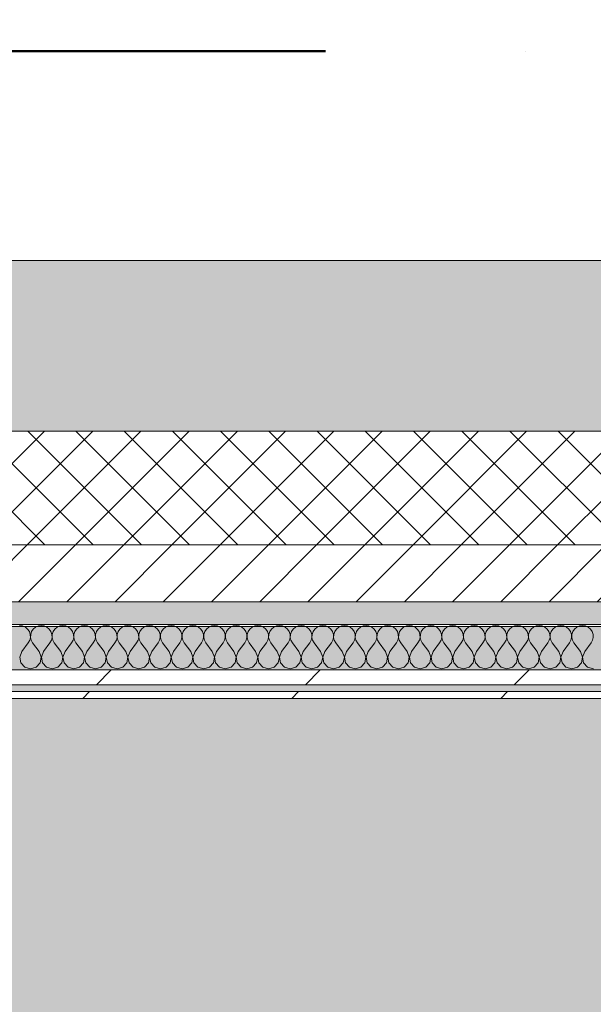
# Model space of a CAD drawing. Header units: millimetres. Extents: x -30280 to 19093, y -19284 to 4746.
# Tile 210 of 256: x -5657 to -5152, y -12673 to -11807. Entities that reach past the tile are written whole.
import ezdxf

# ---------------------------------------------------------------- set-up
doc = ezdxf.new("R2010")
doc.units = ezdxf.units.MM
doc.header["$MEASUREMENT"] = 0
doc.linetypes.add('Punto & Rayas', pattern=[670.277762, 317.5, -176.388889, 0, -176.388874])
doc.linetypes.add('Wipeout_Contour', pattern=[1000, 0, -1000])
for name, color, linetype, lineweight, true_color in [('01_2D_Ambit_Pluma_Nº__242', 7, 'Continuous', 50, 0xfb0013), ('12_FAÇ_Façana_Pluma_Nº__102', 7, 'Continuous', 5, 0xcccccc), ('12_FAÇ_Façana_Pluma_Nº__174', 7, 'Continuous', 13, 0xe4ad2c), ('12_FAÇ_Façana_Pluma_Nº__176', 7, 'Continuous', 15, 0x93a0c6), ('Nuevo_07_CR_Cel Ras pladur_Pluma_Nº__102', 7, 'Continuous', 5, 0xcccccc), ('Nuevo_08_E_Envans secs_Pluma_Nº__102', 7, 'Continuous', 5, 0xcccccc), ('Nuevo_08_E_Envans secs_Pluma_Nº__171', 171, 'Continuous', 13, 0xaaaaff), ('Nuevo_08_E_Envans secs_Pluma_Nº__177', 7, 'Continuous', 15, 0xf7e046)]:
    doc.layers.add(name, color=color, linetype=linetype, lineweight=lineweight, true_color=true_color)
for name, color, linetype in [('12_FAÇ_Façana', 7, 'Continuous'), ('Nuevo_07_CR_Cel Ras pladur', 7, 'Continuous'), ('Nuevo_08_E_Envans secs', 7, 'Continuous')]:
    doc.layers.add(name, color=color, linetype=linetype)
for name, color, linetype, lineweight in [('12_FAÇ_Façana_Pluma_Nº__2', 8, 'Continuous', 5), ('12_FAÇ_Façana_Pluma_Nº__7', 7, 'Continuous', 5), ('Nuevo_08_E_Envans secs_Pluma_Nº__1', 7, 'Continuous', 5)]:
    doc.layers.add(name, color=color, linetype=linetype, lineweight=lineweight)
pattern_1 = [(45, (0, 0), (-183.848, 183.848), [195, -65]), (45, (7e-14, 183.85), (-183.8478, 183.8478), [195, -65])]

# ---------------------------------------------------------------- blocks, each defined once
blk = doc.blocks.new('Forjado_1_1', base_point=(-28050.85, 1700.85))
at = {"layer": 'Nuevo_07_CR_Cel Ras pladur_Pluma_Nº__102', "linetype": 'Continuous', "lineweight": 0, "true_color": 0x333333}
h = blk.add_hatch(color=250, dxfattribs=at)
h.paths.add_polyline_path([(-28050.85, 1700.85), (-1702.11, 1700.85), (-1556.11, 1700.85), (-1556.11, -1703.98), (-1619.11, -1703.98), (-1619.11, -6940.7), (-1544.11, -6940.7), (-1544.11, -7505.7), (-1616.26, -7505.7), (-1616.05, -11923.98), (-1552.9, -11923.98), (-1552.9, -12503.98), (-2036.11, -12503.98), (-2036.11, -12340.7), (-6985.39, -12340.7), (-6985.39, -12549.28), (-7491.4, -12549.28), (-7491.4, -12393.7), (-10655.85, -12393.7), (-10657.1, -13685.07), (-1603.63, -13694.56), (-1609.23, -16937.98), (375.89, -16937.98), (375.89, -16738.98), (1128.89, -16738.98), (1128.89, -17066.98), (2622.91, -17066.98), (5778.89, -17066.98), (5778.89, -16738.98), (6378.89, -16738.98), (6378.89, -12488.98), (5778.89, -12488.98), (5763.89, -12069.98), (3832.9, -12069.98), (2768.91, -12069.98), (2768.91, -12619.14), (2622.91, -12619.14), (2622.91, -12069.98), (843.89, -12069.98), (843.89, -12503.98), (363.89, -12503.98), (363.89, -11923.98), (6641.89, -11923.98), (6627.87, -9203.97), (6003.89, -9207.42), (6010.89, -7490.7), (5790.89, -7490.7), (5790.89, -6940.7), (6010.89, -6940.7), (6010.89, -1710.7), (5770.89, -1710.7), (5770.89, 3861.73), (-28038.85, 3861.73)])
h.paths.add_polyline_path([(7.39, -9099.15), (-1192.61, -9099.15), (-1192.61, 1700.85), (7.39, 1700.85)], flags=0)
h.paths.add_polyline_path([(-1181.11, -11348.2), (-1181.11, -9848.2), (5718.89, -9848.2), (5718.89, -11348.2)], flags=0)
h.paths.add_polyline_path([(38, -16371.48), (-1162, -16371.48), (-1162, -12771.48), (38, -12771.48)], flags=0)
h.paths.add_polyline_path([(2309.36, -16371.48), (1109.36, -16371.48), (1109.36, -12771.48), (2309.36, -12771.48)], flags=0)
h.paths.add_polyline_path([(2226.83, -8799.15), (2226.83, 1400.85), (3726.83, 1400.85), (3726.83, -8799.15)], flags=0)
h.paths.add_polyline_path([(3832.9, -12471.48), (5032.9, -12471.48), (5032.9, -16671.48), (3832.9, -16671.48)], flags=0)
at = {"layer": 'Nuevo_07_CR_Cel Ras pladur_Pluma_Nº__102', "color": 254, "linetype": 'Continuous', "lineweight": 5, "true_color": 0xcccccc, "flags": 128}
blk.add_lwpolyline([(1128.89, -16738.98), (375.89, -16738.98), (375.89, -16937.98), (-1609.23, -16937.98), (-1603.63, -13694.56), (-10657.1, -13685.07), (-10655.85, -12393.7), (-7491.4, -12393.7), (-7491.4, -12549.28), (-6985.39, -12549.28), (-6985.39, -12340.7), (-2036.11, -12340.7), (-2036.11, -12503.98), (-1552.9, -12503.98), (-1552.9, -11923.98), (-1616.05, -11923.98), (-1616.26, -7505.7)], dxfattribs=at)
blk = doc.blocks.new('Muro_21_1', base_point=(-3301.11, -12338.98))
at = {"layer": '12_FAÇ_Façana_Pluma_Nº__102', "linetype": 'Continuous', "lineweight": 0, "true_color": 0xe5e5e5}
blk.add_hatch(color=254, dxfattribs=at).paths.add_polyline_path([(-5841.11, -12018.98), (-5841.11, -12168.98), (-3748.89, -12168.98), (-3748.89, -12018.98)])
at = {"layer": '12_FAÇ_Façana_Pluma_Nº__174', "linetype": 'Continuous', "lineweight": 13, "true_color": 0xe4ad2c}
h = blk.add_hatch(dxfattribs=at)
h.set_pattern_fill('SATE_Aislamiento_0001', color=42, style=0, pattern_type=2)
h.set_pattern_definition([(45, (0, 0), (-21.213203, 21.213203), []), (135, (0, 0), (21.213203, 21.213203), [])])
h.paths.add_polyline_path([(-5841.11, -12268.98), (-3748.89, -12268.98), (-3748.89, -12168.98), (-5841.11, -12168.98)])
at = {"layer": '12_FAÇ_Façana_Pluma_Nº__176', "linetype": 'Continuous', "lineweight": 0, "true_color": 0x495063}
blk.add_hatch(color=251, dxfattribs=at).paths.add_polyline_path([(-5841.11, -12338.98), (-3748.89, -12338.98), (-3748.89, -12318.98), (-5841.11, -12318.98)])
at = {"layer": '12_FAÇ_Façana_Pluma_Nº__2', "linetype": 'Continuous', "lineweight": 5}
h = blk.add_hatch(dxfattribs=at)
h.set_pattern_fill('Ceramic_0001', color=8, style=0, pattern_type=2)
h.set_pattern_definition([(45, (0, 0), (-21.213203, 21.213203), [])])
h.paths.add_polyline_path([(-5841.11, -12318.98), (-3748.89, -12318.98), (-3748.89, -12268.98), (-5841.11, -12268.98)])
at = {"layer": '12_FAÇ_Façana_Pluma_Nº__7', "color": 7, "linetype": 'Continuous', "lineweight": 5}
for p, q in [((-5841.11, -12168.98), (-3748.89, -12168.98)), ((-5841.11, -12268.98), (-3748.89, -12268.98)), ((-5841.11, -12318.98), (-3748.89, -12318.98))]:
    blk.add_line(p, q, dxfattribs=at)
at = {"layer": '12_FAÇ_Façana_Pluma_Nº__7', "color": 7, "linetype": 'Continuous', "lineweight": 5, "flags": 128}
for points in [[(-3748.89, -12018.98), (-5841.11, -12018.98)], [(-5841.11, -12338.98), (-3748.89, -12338.98)]]:
    blk.add_lwpolyline(points, dxfattribs=at)
blk = doc.blocks.new('*X784')
at = {"layer": 'Nuevo_08_E_Envans secs_Pluma_Nº__102', "color": 254, "linetype": 'Continuous', "lineweight": 5, "true_color": 0xcccccc}
for p, q in [((-5654.54, -12340.29), (-5657.14, -12339.93)), ((-5652.14, -12341.35), (-5654.54, -12340.29)), ((-5650.11, -12343.03), (-5652.14, -12341.35)), ((-5648.62, -12345.19), (-5650.11, -12343.03)), ((-5647.78, -12347.68), (-5648.62, -12345.19)), ((-5646.61, -12345.19), (-5647.45, -12347.68)), ((-5645.13, -12343.03), (-5646.61, -12345.19)), ((-5643.1, -12341.35), (-5645.13, -12343.03)), ((-5640.7, -12340.29), (-5643.1, -12341.35)), ((-5638.1, -12339.93), (-5640.7, -12340.29)), ((-5635.49, -12340.29), (-5638.1, -12339.93)), ((-5633.09, -12341.35), (-5635.49, -12340.29)), ((-5631.06, -12343.03), (-5633.09, -12341.35)), ((-5629.58, -12345.19), (-5631.06, -12343.03)), ((-5628.74, -12347.68), (-5629.58, -12345.19)), ((-5627.57, -12345.19), (-5628.41, -12347.68)), ((-5626.08, -12343.03), (-5627.57, -12345.19)), ((-5624.05, -12341.35), (-5626.08, -12343.03)), ((-5621.65, -12340.29), (-5624.05, -12341.35)), ((-5619.05, -12339.93), (-5621.65, -12340.29)), ((-5616.45, -12340.29), (-5619.05, -12339.93)), ((-5614.04, -12341.35), (-5616.45, -12340.29)), ((-5612.02, -12343.03), (-5614.04, -12341.35)), ((-5610.53, -12345.19), (-5612.02, -12343.03)), ((-5609.69, -12347.68), (-5610.53, -12345.19)), ((-5608.52, -12345.19), (-5609.36, -12347.68)), ((-5607.03, -12343.03), (-5608.52, -12345.19)), ((-5605.01, -12341.35), (-5607.03, -12343.03)), ((-5602.6, -12340.29), (-5605.01, -12341.35)), ((-5600, -12339.93), (-5602.6, -12340.29)), ((-5597.4, -12340.29), (-5600, -12339.93)), ((-5594.99, -12341.35), (-5597.4, -12340.29)), ((-5592.97, -12343.03), (-5594.99, -12341.35)), ((-5591.48, -12345.19), (-5592.97, -12343.03)), ((-5590.64, -12347.68), (-5591.48, -12345.19)), ((-5589.47, -12345.19), (-5590.31, -12347.68)), ((-5587.98, -12343.03), (-5589.47, -12345.19)), ((-5585.96, -12341.35), (-5587.98, -12343.03)), ((-5583.55, -12340.29), (-5585.96, -12341.35)), ((-5580.95, -12339.93), (-5583.55, -12340.29)), ((-5578.35, -12340.29), (-5580.95, -12339.93)), ((-5575.95, -12341.35), (-5578.35, -12340.29)), ((-5573.92, -12343.03), (-5575.95, -12341.35)), ((-5572.43, -12345.19), (-5573.92, -12343.03)), ((-5571.59, -12347.68), (-5572.43, -12345.19)), ((-5570.42, -12345.19), (-5571.26, -12347.68)), ((-5568.94, -12343.03), (-5570.42, -12345.19)), ((-5566.91, -12341.35), (-5568.94, -12343.03)), ((-5564.51, -12340.29), (-5566.91, -12341.35)), ((-5561.9, -12339.93), (-5564.51, -12340.29)), ((-5559.3, -12340.29), (-5561.9, -12339.93)), ((-5556.9, -12341.35), (-5559.3, -12340.29)), ((-5554.87, -12343.03), (-5556.9, -12341.35)), ((-5553.39, -12345.19), (-5554.87, -12343.03)), ((-5552.55, -12347.68), (-5553.39, -12345.19)), ((-5551.38, -12345.19), (-5552.22, -12347.68)), ((-5549.89, -12343.03), (-5551.38, -12345.19)), ((-5547.86, -12341.35), (-5549.89, -12343.03)), ((-5545.46, -12340.29), (-5547.86, -12341.35)), ((-5542.86, -12339.93), (-5545.46, -12340.29)), ((-5540.25, -12340.29), (-5542.86, -12339.93)), ((-5537.85, -12341.35), (-5540.25, -12340.29)), ((-5535.83, -12343.03), (-5537.85, -12341.35)), ((-5534.34, -12345.19), (-5535.83, -12343.03)), ((-5533.5, -12347.68), (-5534.34, -12345.19)), ((-5532.33, -12345.19), (-5533.17, -12347.68)), ((-5530.84, -12343.03), (-5532.33, -12345.19)), ((-5528.82, -12341.35), (-5530.84, -12343.03)), ((-5526.41, -12340.29), (-5528.82, -12341.35)), ((-5523.81, -12339.93), (-5526.41, -12340.29)), ((-5521.21, -12340.29), (-5523.81, -12339.93)), ((-5518.8, -12341.35), (-5521.21, -12340.29)), ((-5516.78, -12343.03), (-5518.8, -12341.35)), ((-5515.29, -12345.19), (-5516.78, -12343.03)), ((-5514.45, -12347.68), (-5515.29, -12345.19)), ((-5513.28, -12345.19), (-5514.12, -12347.68)), ((-5511.79, -12343.03), (-5513.28, -12345.19)), ((-5509.77, -12341.35), (-5511.79, -12343.03)), ((-5507.36, -12340.29), (-5509.77, -12341.35)), ((-5504.76, -12339.93), (-5507.36, -12340.29)), ((-5502.16, -12340.29), (-5504.76, -12339.93)), ((-5499.75, -12341.35), (-5502.16, -12340.29)), ((-5497.73, -12343.03), (-5499.75, -12341.35)), ((-5496.24, -12345.19), (-5497.73, -12343.03)), ((-5495.4, -12347.68), (-5496.24, -12345.19)), ((-5494.23, -12345.19), (-5495.07, -12347.68)), ((-5492.74, -12343.03), (-5494.23, -12345.19)), ((-5490.72, -12341.35), (-5492.74, -12343.03)), ((-5488.32, -12340.29), (-5490.72, -12341.35)), ((-5485.71, -12339.93), (-5488.32, -12340.29)), ((-5483.11, -12340.29), (-5485.71, -12339.93)), ((-5480.71, -12341.35), (-5483.11, -12340.29)), ((-5478.68, -12343.03), (-5480.71, -12341.35)), ((-5477.2, -12345.19), (-5478.68, -12343.03)), ((-5476.36, -12347.68), (-5477.2, -12345.19)), ((-5475.19, -12345.19), (-5476.02, -12347.68)), ((-5473.7, -12343.03), (-5475.19, -12345.19)), ((-5471.67, -12341.35), (-5473.7, -12343.03)), ((-5469.27, -12340.29), (-5471.67, -12341.35)), ((-5466.67, -12339.93), (-5469.27, -12340.29)), ((-5464.06, -12340.29), (-5466.67, -12339.93)), ((-5461.66, -12341.35), (-5464.06, -12340.29)), ((-5459.64, -12343.03), (-5461.66, -12341.35)), ((-5458.15, -12345.19), (-5459.64, -12343.03)), ((-5457.31, -12347.68), (-5458.15, -12345.19)), ((-5456.14, -12345.19), (-5456.98, -12347.68)), ((-5454.65, -12343.03), (-5456.14, -12345.19)), ((-5452.63, -12341.35), (-5454.65, -12343.03)), ((-5450.22, -12340.29), (-5452.63, -12341.35)), ((-5447.62, -12339.93), (-5450.22, -12340.29)), ((-5445.02, -12340.29), (-5447.62, -12339.93)), ((-5442.61, -12341.35), (-5445.02, -12340.29)), ((-5440.59, -12343.03), (-5442.61, -12341.35)), ((-5439.1, -12345.19), (-5440.59, -12343.03)), ((-5438.26, -12347.68), (-5439.1, -12345.19)), ((-5437.09, -12345.19), (-5437.93, -12347.68)), ((-5435.6, -12343.03), (-5437.09, -12345.19)), ((-5433.58, -12341.35), (-5435.6, -12343.03)), ((-5431.17, -12340.29), (-5433.58, -12341.35)), ((-5428.57, -12339.93), (-5431.17, -12340.29)), ((-5425.97, -12340.29), (-5428.57, -12339.93)), ((-5423.56, -12341.35), (-5425.97, -12340.29)), ((-5421.54, -12343.03), (-5423.56, -12341.35)), ((-5420.05, -12345.19), (-5421.54, -12343.03)), ((-5419.21, -12347.68), (-5420.05, -12345.19)), ((-5418.04, -12345.19), (-5418.88, -12347.68)), ((-5416.55, -12343.03), (-5418.04, -12345.19)), ((-5414.53, -12341.35), (-5416.55, -12343.03)), ((-5412.13, -12340.29), (-5414.53, -12341.35)), ((-5409.52, -12339.93), (-5412.13, -12340.29)), ((-5406.92, -12340.29), (-5409.52, -12339.93)), ((-5404.52, -12341.35), (-5406.92, -12340.29)), ((-5402.49, -12343.03), (-5404.52, -12341.35)), ((-5401.01, -12345.19), (-5402.49, -12343.03)), ((-5400.17, -12347.68), (-5401.01, -12345.19)), ((-5398.99, -12345.19), (-5399.83, -12347.68)), ((-5397.51, -12343.03), (-5398.99, -12345.19)), ((-5395.48, -12341.35), (-5397.51, -12343.03)), ((-5393.08, -12340.29), (-5395.48, -12341.35)), ((-5390.48, -12339.93), (-5393.08, -12340.29)), ((-5387.87, -12340.29), (-5390.48, -12339.93)), ((-5385.47, -12341.35), (-5387.87, -12340.29)), ((-5383.45, -12343.03), (-5385.47, -12341.35)), ((-5381.96, -12345.19), (-5383.45, -12343.03)), ((-5381.12, -12347.68), (-5381.96, -12345.19)), ((-5379.95, -12345.19), (-5380.79, -12347.68)), ((-5378.46, -12343.03), (-5379.95, -12345.19)), ((-5376.44, -12341.35), (-5378.46, -12343.03)), ((-5374.03, -12340.29), (-5376.44, -12341.35)), ((-5371.43, -12339.93), (-5374.03, -12340.29)), ((-5368.83, -12340.29), (-5371.43, -12339.93)), ((-5366.42, -12341.35), (-5368.83, -12340.29)), ((-5364.4, -12343.03), (-5366.42, -12341.35)), ((-5362.91, -12345.19), (-5364.4, -12343.03)), ((-5362.07, -12347.68), (-5362.91, -12345.19)), ((-5360.9, -12345.19), (-5361.74, -12347.68)), ((-5359.41, -12343.03), (-5360.9, -12345.19)), ((-5357.39, -12341.35), (-5359.41, -12343.03)), ((-5354.98, -12340.29), (-5357.39, -12341.35)), ((-5352.38, -12339.93), (-5354.98, -12340.29)), ((-5349.78, -12340.29), (-5352.38, -12339.93)), ((-5347.37, -12341.35), (-5349.78, -12340.29)), ((-5345.35, -12343.03), (-5347.37, -12341.35)), ((-5343.86, -12345.19), (-5345.35, -12343.03)), ((-5343.02, -12347.68), (-5343.86, -12345.19)), ((-5341.85, -12345.19), (-5342.69, -12347.68)), ((-5340.36, -12343.03), (-5341.85, -12345.19)), ((-5338.34, -12341.35), (-5340.36, -12343.03)), ((-5335.94, -12340.29), (-5338.34, -12341.35)), ((-5333.33, -12339.93), (-5335.94, -12340.29)), ((-5330.73, -12340.29), (-5333.33, -12339.93)), ((-5328.33, -12341.35), (-5330.73, -12340.29)), ((-5326.3, -12343.03), (-5328.33, -12341.35)), ((-5324.81, -12345.19), (-5326.3, -12343.03)), ((-5323.98, -12347.68), (-5324.81, -12345.19)), ((-5322.8, -12345.19), (-5323.64, -12347.68)), ((-5321.32, -12343.03), (-5322.8, -12345.19)), ((-5319.29, -12341.35), (-5321.32, -12343.03)), ((-5316.89, -12340.29), (-5319.29, -12341.35)), ((-5314.29, -12339.93), (-5316.89, -12340.29)), ((-5311.68, -12340.29), (-5314.29, -12339.93)), ((-5309.28, -12341.35), (-5311.68, -12340.29)), ((-5307.26, -12343.03), (-5309.28, -12341.35)), ((-5305.77, -12345.19), (-5307.26, -12343.03)), ((-5304.93, -12347.68), (-5305.77, -12345.19)), ((-5303.76, -12345.19), (-5304.6, -12347.68)), ((-5302.27, -12343.03), (-5303.76, -12345.19)), ((-5300.25, -12341.35), (-5302.27, -12343.03)), ((-5297.84, -12340.29), (-5300.25, -12341.35)), ((-5295.24, -12339.93), (-5297.84, -12340.29)), ((-5292.64, -12340.29), (-5295.24, -12339.93)), ((-5290.23, -12341.35), (-5292.64, -12340.29)), ((-5288.21, -12343.03), (-5290.23, -12341.35)), ((-5286.72, -12345.19), (-5288.21, -12343.03)), ((-5285.88, -12347.68), (-5286.72, -12345.19)), ((-5284.71, -12345.19), (-5285.55, -12347.68)), ((-5283.22, -12343.03), (-5284.71, -12345.19)), ((-5281.2, -12341.35), (-5283.22, -12343.03)), ((-5278.79, -12340.29), (-5281.2, -12341.35)), ((-5276.19, -12339.93), (-5278.79, -12340.29)), ((-5273.59, -12340.29), (-5276.19, -12339.93)), ((-5271.18, -12341.35), (-5273.59, -12340.29)), ((-5269.16, -12343.03), (-5271.18, -12341.35)), ((-5267.67, -12345.19), (-5269.16, -12343.03)), ((-5266.83, -12347.68), (-5267.67, -12345.19)), ((-5265.66, -12345.19), (-5266.5, -12347.68)), ((-5264.17, -12343.03), (-5265.66, -12345.19)), ((-5262.15, -12341.35), (-5264.17, -12343.03)), ((-5259.75, -12340.29), (-5262.15, -12341.35)), ((-5257.14, -12339.93), (-5259.75, -12340.29)), ((-5254.54, -12340.29), (-5257.14, -12339.93)), ((-5252.14, -12341.35), (-5254.54, -12340.29)), ((-5250.11, -12343.03), (-5252.14, -12341.35)), ((-5248.62, -12345.19), (-5250.11, -12343.03)), ((-5247.78, -12347.68), (-5248.62, -12345.19)), ((-5246.61, -12345.19), (-5247.45, -12347.68)), ((-5245.13, -12343.03), (-5246.61, -12345.19)), ((-5243.1, -12341.35), (-5245.13, -12343.03)), ((-5240.7, -12340.29), (-5243.1, -12341.35)), ((-5238.1, -12339.93), (-5240.7, -12340.29)), ((-5235.49, -12340.29), (-5238.1, -12339.93)), ((-5233.09, -12341.35), (-5235.49, -12340.29)), ((-5231.06, -12343.03), (-5233.09, -12341.35)), ((-5229.58, -12345.19), (-5231.06, -12343.03)), ((-5228.74, -12347.68), (-5229.58, -12345.19)), ((-5227.57, -12345.19), (-5228.41, -12347.68)), ((-5226.08, -12343.03), (-5227.57, -12345.19)), ((-5224.05, -12341.35), (-5226.08, -12343.03)), ((-5221.65, -12340.29), (-5224.05, -12341.35)), ((-5219.05, -12339.93), (-5221.65, -12340.29)), ((-5216.45, -12340.29), (-5219.05, -12339.93)), ((-5214.04, -12341.35), (-5216.45, -12340.29)), ((-5212.02, -12343.03), (-5214.04, -12341.35)), ((-5210.53, -12345.19), (-5212.02, -12343.03)), ((-5209.69, -12347.68), (-5210.53, -12345.19)), ((-5208.52, -12345.19), (-5209.36, -12347.68)), ((-5207.03, -12343.03), (-5208.52, -12345.19)), ((-5205.01, -12341.35), (-5207.03, -12343.03)), ((-5202.6, -12340.29), (-5205.01, -12341.35)), ((-5200, -12339.93), (-5202.6, -12340.29)), ((-5197.4, -12340.29), (-5200, -12339.93)), ((-5194.99, -12341.35), (-5197.4, -12340.29)), ((-5192.97, -12343.03), (-5194.99, -12341.35)), ((-5191.48, -12345.19), (-5192.97, -12343.03)), ((-5190.64, -12347.68), (-5191.48, -12345.19)), ((-5189.47, -12345.19), (-5190.31, -12347.68)), ((-5187.98, -12343.03), (-5189.47, -12345.19)), ((-5185.96, -12341.35), (-5187.98, -12343.03)), ((-5183.55, -12340.29), (-5185.96, -12341.35)), ((-5180.95, -12339.93), (-5183.55, -12340.29)), ((-5178.35, -12340.29), (-5180.95, -12339.93)), ((-5175.95, -12341.35), (-5178.35, -12340.29)), ((-5173.92, -12343.03), (-5175.95, -12341.35)), ((-5172.43, -12345.19), (-5173.92, -12343.03)), ((-5171.59, -12347.68), (-5172.43, -12345.19)), ((-5170.42, -12345.19), (-5171.26, -12347.68)), ((-5168.94, -12343.03), (-5170.42, -12345.19)), ((-5166.91, -12341.35), (-5168.94, -12343.03)), ((-5164.51, -12340.29), (-5166.91, -12341.35)), ((-5161.9, -12339.93), (-5164.51, -12340.29)), ((-5159.3, -12340.29), (-5161.9, -12339.93)), ((-5156.9, -12341.35), (-5159.3, -12340.29)), ((-5154.87, -12343.03), (-5156.9, -12341.35)), ((-5153.39, -12345.19), (-5154.87, -12343.03)), ((-5152.55, -12347.68), (-5153.39, -12345.19)), ((-5655.24, -12362.79), (-5649.52, -12355.17)), ((-5649.52, -12355.17), (-5648.25, -12352.87)), ((-5648.25, -12352.87), (-5647.66, -12350.31)), ((-5647.66, -12350.31), (-5647.78, -12347.68)), ((-5647.45, -12347.68), (-5647.58, -12350.31)), ((-5647.58, -12350.31), (-5646.99, -12352.87)), ((-5646.99, -12352.87), (-5645.71, -12355.17)), ((-5640, -12362.79), (-5645.71, -12355.17)), ((-5636.19, -12362.79), (-5630.48, -12355.17)), ((-5630.48, -12355.17), (-5629.2, -12352.87)), ((-5629.2, -12352.87), (-5628.61, -12350.31)), ((-5628.61, -12350.31), (-5628.74, -12347.68)), ((-5628.41, -12347.68), (-5628.53, -12350.31)), ((-5628.53, -12350.31), (-5627.94, -12352.87)), ((-5627.94, -12352.87), (-5626.67, -12355.17)), ((-5620.95, -12362.79), (-5626.67, -12355.17)), ((-5617.14, -12362.79), (-5611.43, -12355.17)), ((-5611.43, -12355.17), (-5610.16, -12352.87)), ((-5610.16, -12352.87), (-5609.56, -12350.31)), ((-5609.56, -12350.31), (-5609.69, -12347.68)), ((-5609.36, -12347.68), (-5609.49, -12350.31)), ((-5609.49, -12350.31), (-5608.89, -12352.87)), ((-5608.89, -12352.87), (-5607.62, -12355.17)), ((-5601.9, -12362.79), (-5607.62, -12355.17)), ((-5598.1, -12362.79), (-5592.38, -12355.17)), ((-5592.38, -12355.17), (-5591.11, -12352.87)), ((-5591.11, -12352.87), (-5590.51, -12350.31)), ((-5590.51, -12350.31), (-5590.64, -12347.68)), ((-5590.31, -12347.68), (-5590.44, -12350.31)), ((-5590.44, -12350.31), (-5589.84, -12352.87)), ((-5589.84, -12352.87), (-5588.57, -12355.17)), ((-5582.86, -12362.79), (-5588.57, -12355.17)), ((-5579.05, -12362.79), (-5573.33, -12355.17)), ((-5573.33, -12355.17), (-5572.06, -12352.87)), ((-5572.06, -12352.87), (-5571.47, -12350.31)), ((-5571.47, -12350.31), (-5571.59, -12347.68)), ((-5571.26, -12347.68), (-5571.39, -12350.31)), ((-5571.39, -12350.31), (-5570.8, -12352.87)), ((-5570.8, -12352.87), (-5569.52, -12355.17)), ((-5563.81, -12362.79), (-5569.52, -12355.17)), ((-5560, -12362.79), (-5554.29, -12355.17)), ((-5554.29, -12355.17), (-5553.01, -12352.87)), ((-5553.01, -12352.87), (-5552.42, -12350.31)), ((-5552.42, -12350.31), (-5552.55, -12347.68)), ((-5552.22, -12347.68), (-5552.34, -12350.31)), ((-5552.34, -12350.31), (-5551.75, -12352.87)), ((-5551.75, -12352.87), (-5550.48, -12355.17)), ((-5544.76, -12362.79), (-5550.48, -12355.17)), ((-5540.95, -12362.79), (-5535.24, -12355.17)), ((-5535.24, -12355.17), (-5533.97, -12352.87)), ((-5533.97, -12352.87), (-5533.37, -12350.31)), ((-5533.37, -12350.31), (-5533.5, -12347.68)), ((-5533.17, -12347.68), (-5533.29, -12350.31)), ((-5533.29, -12350.31), (-5532.7, -12352.87)), ((-5532.7, -12352.87), (-5531.43, -12355.17)), ((-5525.71, -12362.79), (-5531.43, -12355.17)), ((-5521.9, -12362.79), (-5516.19, -12355.17)), ((-5516.19, -12355.17), (-5514.92, -12352.87)), ((-5514.92, -12352.87), (-5514.32, -12350.31)), ((-5514.32, -12350.31), (-5514.45, -12347.68)), ((-5514.12, -12347.68), (-5514.25, -12350.31)), ((-5514.25, -12350.31), (-5513.65, -12352.87)), ((-5513.65, -12352.87), (-5512.38, -12355.17)), ((-5506.67, -12362.79), (-5512.38, -12355.17)), ((-5502.86, -12362.79), (-5497.14, -12355.17)), ((-5497.14, -12355.17), (-5495.87, -12352.87)), ((-5495.87, -12352.87), (-5495.28, -12350.31)), ((-5495.28, -12350.31), (-5495.4, -12347.68)), ((-5495.07, -12347.68), (-5495.2, -12350.31)), ((-5495.2, -12350.31), (-5494.6, -12352.87)), ((-5494.6, -12352.87), (-5493.33, -12355.17)), ((-5487.62, -12362.79), (-5493.33, -12355.17)), ((-5483.81, -12362.79), (-5478.1, -12355.17)), ((-5478.1, -12355.17), (-5476.82, -12352.87)), ((-5476.82, -12352.87), (-5476.23, -12350.31)), ((-5476.23, -12350.31), (-5476.36, -12347.68)), ((-5476.02, -12347.68), (-5476.15, -12350.31)), ((-5476.15, -12350.31), (-5475.56, -12352.87)), ((-5475.56, -12352.87), (-5474.29, -12355.17)), ((-5468.57, -12362.79), (-5474.29, -12355.17)), ((-5464.76, -12362.79), (-5459.05, -12355.17)), ((-5459.05, -12355.17), (-5457.78, -12352.87)), ((-5457.78, -12352.87), (-5457.18, -12350.31)), ((-5457.18, -12350.31), (-5457.31, -12347.68)), ((-5456.98, -12347.68), (-5457.1, -12350.31)), ((-5457.1, -12350.31), (-5456.51, -12352.87)), ((-5456.51, -12352.87), (-5455.24, -12355.17)), ((-5449.52, -12362.79), (-5455.24, -12355.17)), ((-5445.71, -12362.79), (-5440, -12355.17)), ((-5440, -12355.17), (-5438.73, -12352.87)), ((-5438.73, -12352.87), (-5438.13, -12350.31)), ((-5438.13, -12350.31), (-5438.26, -12347.68)), ((-5437.93, -12347.68), (-5438.06, -12350.31)), ((-5438.06, -12350.31), (-5437.46, -12352.87)), ((-5437.46, -12352.87), (-5436.19, -12355.17)), ((-5430.48, -12362.79), (-5436.19, -12355.17)), ((-5426.67, -12362.79), (-5420.95, -12355.17)), ((-5420.95, -12355.17), (-5419.68, -12352.87)), ((-5419.68, -12352.87), (-5419.09, -12350.31)), ((-5419.09, -12350.31), (-5419.21, -12347.68)), ((-5418.88, -12347.68), (-5419.01, -12350.31)), ((-5419.01, -12350.31), (-5418.41, -12352.87)), ((-5418.41, -12352.87), (-5417.14, -12355.17)), ((-5411.43, -12362.79), (-5417.14, -12355.17)), ((-5407.62, -12362.79), (-5401.9, -12355.17)), ((-5401.9, -12355.17), (-5400.63, -12352.87)), ((-5400.63, -12352.87), (-5400.04, -12350.31)), ((-5400.04, -12350.31), (-5400.17, -12347.68)), ((-5399.83, -12347.68), (-5399.96, -12350.31)), ((-5399.96, -12350.31), (-5399.37, -12352.87)), ((-5399.37, -12352.87), (-5398.1, -12355.17)), ((-5392.38, -12362.79), (-5398.1, -12355.17)), ((-5388.57, -12362.79), (-5382.86, -12355.17)), ((-5382.86, -12355.17), (-5381.59, -12352.87)), ((-5381.59, -12352.87), (-5380.99, -12350.31)), ((-5380.99, -12350.31), (-5381.12, -12347.68)), ((-5380.79, -12347.68), (-5380.91, -12350.31)), ((-5380.91, -12350.31), (-5380.32, -12352.87)), ((-5380.32, -12352.87), (-5379.05, -12355.17)), ((-5373.33, -12362.79), (-5379.05, -12355.17)), ((-5369.52, -12362.79), (-5363.81, -12355.17)), ((-5363.81, -12355.17), (-5362.54, -12352.87)), ((-5362.54, -12352.87), (-5361.94, -12350.31)), ((-5361.94, -12350.31), (-5362.07, -12347.68)), ((-5361.74, -12347.68), (-5361.87, -12350.31)), ((-5361.87, -12350.31), (-5361.27, -12352.87)), ((-5361.27, -12352.87), (-5360, -12355.17)), ((-5354.29, -12362.79), (-5360, -12355.17)), ((-5350.48, -12362.79), (-5344.76, -12355.17)), ((-5344.76, -12355.17), (-5343.49, -12352.87)), ((-5343.49, -12352.87), (-5342.9, -12350.31)), ((-5342.9, -12350.31), (-5343.02, -12347.68)), ((-5342.69, -12347.68), (-5342.82, -12350.31)), ((-5342.82, -12350.31), (-5342.22, -12352.87)), ((-5342.22, -12352.87), (-5340.95, -12355.17)), ((-5335.24, -12362.79), (-5340.95, -12355.17)), ((-5331.43, -12362.79), (-5325.71, -12355.17)), ((-5325.71, -12355.17), (-5324.44, -12352.87)), ((-5324.44, -12352.87), (-5323.85, -12350.31)), ((-5323.85, -12350.31), (-5323.98, -12347.68)), ((-5323.64, -12347.68), (-5323.77, -12350.31)), ((-5323.77, -12350.31), (-5323.18, -12352.87)), ((-5323.18, -12352.87), (-5321.9, -12355.17)), ((-5316.19, -12362.79), (-5321.9, -12355.17)), ((-5312.38, -12362.79), (-5306.67, -12355.17)), ((-5306.67, -12355.17), (-5305.4, -12352.87)), ((-5305.4, -12352.87), (-5304.8, -12350.31)), ((-5304.8, -12350.31), (-5304.93, -12347.68)), ((-5304.6, -12347.68), (-5304.72, -12350.31)), ((-5304.72, -12350.31), (-5304.13, -12352.87)), ((-5304.13, -12352.87), (-5302.86, -12355.17)), ((-5297.14, -12362.79), (-5302.86, -12355.17)), ((-5293.33, -12362.79), (-5287.62, -12355.17)), ((-5287.62, -12355.17), (-5286.35, -12352.87)), ((-5286.35, -12352.87), (-5285.75, -12350.31)), ((-5285.75, -12350.31), (-5285.88, -12347.68)), ((-5285.55, -12347.68), (-5285.68, -12350.31)), ((-5285.68, -12350.31), (-5285.08, -12352.87)), ((-5285.08, -12352.87), (-5283.81, -12355.17)), ((-5278.1, -12362.79), (-5283.81, -12355.17)), ((-5274.29, -12362.79), (-5268.57, -12355.17)), ((-5268.57, -12355.17), (-5267.3, -12352.87)), ((-5267.3, -12352.87), (-5266.71, -12350.31)), ((-5266.71, -12350.31), (-5266.83, -12347.68)), ((-5266.5, -12347.68), (-5266.63, -12350.31)), ((-5266.63, -12350.31), (-5266.03, -12352.87)), ((-5266.03, -12352.87), (-5264.76, -12355.17)), ((-5259.05, -12362.79), (-5264.76, -12355.17)), ((-5255.24, -12362.79), (-5249.52, -12355.17)), ((-5249.52, -12355.17), (-5248.25, -12352.87)), ((-5248.25, -12352.87), (-5247.66, -12350.31)), ((-5247.66, -12350.31), (-5247.78, -12347.68)), ((-5247.45, -12347.68), (-5247.58, -12350.31)), ((-5247.58, -12350.31), (-5246.99, -12352.87)), ((-5246.99, -12352.87), (-5245.71, -12355.17)), ((-5240, -12362.79), (-5245.71, -12355.17)), ((-5236.19, -12362.79), (-5230.48, -12355.17)), ((-5230.48, -12355.17), (-5229.2, -12352.87)), ((-5229.2, -12352.87), (-5228.61, -12350.31)), ((-5228.61, -12350.31), (-5228.74, -12347.68)), ((-5228.41, -12347.68), (-5228.53, -12350.31)), ((-5228.53, -12350.31), (-5227.94, -12352.87)), ((-5227.94, -12352.87), (-5226.67, -12355.17)), ((-5220.95, -12362.79), (-5226.67, -12355.17)), ((-5217.14, -12362.79), (-5211.43, -12355.17)), ((-5211.43, -12355.17), (-5210.16, -12352.87)), ((-5210.16, -12352.87), (-5209.56, -12350.31)), ((-5209.56, -12350.31), (-5209.69, -12347.68)), ((-5209.36, -12347.68), (-5209.49, -12350.31)), ((-5209.49, -12350.31), (-5208.89, -12352.87)), ((-5208.89, -12352.87), (-5207.62, -12355.17)), ((-5201.9, -12362.79), (-5207.62, -12355.17)), ((-5198.1, -12362.79), (-5192.38, -12355.17)), ((-5192.38, -12355.17), (-5191.11, -12352.87)), ((-5191.11, -12352.87), (-5190.51, -12350.31)), ((-5190.51, -12350.31), (-5190.64, -12347.68)), ((-5190.31, -12347.68), (-5190.44, -12350.31)), ((-5190.44, -12350.31), (-5189.84, -12352.87)), ((-5189.84, -12352.87), (-5188.57, -12355.17)), ((-5182.86, -12362.79), (-5188.57, -12355.17)), ((-5179.05, -12362.79), (-5173.33, -12355.17)), ((-5173.33, -12355.17), (-5172.06, -12352.87)), ((-5172.06, -12352.87), (-5171.47, -12350.31)), ((-5171.47, -12350.31), (-5171.59, -12347.68)), ((-5171.26, -12347.68), (-5171.39, -12350.31)), ((-5171.39, -12350.31), (-5170.8, -12352.87)), ((-5170.8, -12352.87), (-5169.52, -12355.17)), ((-5163.81, -12362.79), (-5169.52, -12355.17)), ((-5160, -12362.79), (-5154.29, -12355.17)), ((-5154.29, -12355.17), (-5153.01, -12352.87)), ((-5153.01, -12352.87), (-5152.42, -12350.31)), ((-5152.42, -12350.31), (-5152.55, -12347.68)), ((-5655.24, -12362.79), (-5657.1, -12367.64)), ((-5638.13, -12367.64), (-5640, -12362.79)), ((-5636.19, -12362.79), (-5638.06, -12367.64)), ((-5619.09, -12367.64), (-5620.95, -12362.79)), ((-5617.14, -12362.79), (-5619.01, -12367.64)), ((-5600.04, -12367.64), (-5601.9, -12362.79)), ((-5598.1, -12362.79), (-5599.96, -12367.64)), ((-5580.99, -12367.64), (-5582.86, -12362.79)), ((-5579.05, -12362.79), (-5580.91, -12367.64)), ((-5561.94, -12367.64), (-5563.81, -12362.79)), ((-5560, -12362.79), (-5561.87, -12367.64)), ((-5542.9, -12367.64), (-5544.76, -12362.79)), ((-5540.95, -12362.79), (-5542.82, -12367.64)), ((-5523.85, -12367.64), (-5525.71, -12362.79)), ((-5521.9, -12362.79), (-5523.77, -12367.64)), ((-5504.8, -12367.64), (-5506.67, -12362.79)), ((-5502.86, -12362.79), (-5504.72, -12367.64)), ((-5485.75, -12367.64), (-5487.62, -12362.79)), ((-5483.81, -12362.79), (-5485.68, -12367.64)), ((-5466.71, -12367.64), (-5468.57, -12362.79)), ((-5464.76, -12362.79), (-5466.63, -12367.64)), ((-5447.66, -12367.64), (-5449.52, -12362.79)), ((-5445.71, -12362.79), (-5447.58, -12367.64)), ((-5428.61, -12367.64), (-5430.48, -12362.79)), ((-5426.67, -12362.79), (-5428.53, -12367.64)), ((-5409.56, -12367.64), (-5411.43, -12362.79)), ((-5407.62, -12362.79), (-5409.49, -12367.64)), ((-5390.51, -12367.64), (-5392.38, -12362.79)), ((-5388.57, -12362.79), (-5390.44, -12367.64)), ((-5371.47, -12367.64), (-5373.33, -12362.79)), ((-5369.52, -12362.79), (-5371.39, -12367.64)), ((-5352.42, -12367.64), (-5354.29, -12362.79)), ((-5350.48, -12362.79), (-5352.34, -12367.64)), ((-5333.37, -12367.64), (-5335.24, -12362.79)), ((-5331.43, -12362.79), (-5333.29, -12367.64)), ((-5314.32, -12367.64), (-5316.19, -12362.79)), ((-5312.38, -12362.79), (-5314.25, -12367.64)), ((-5295.28, -12367.64), (-5297.14, -12362.79)), ((-5293.33, -12362.79), (-5295.2, -12367.64)), ((-5276.23, -12367.64), (-5278.1, -12362.79)), ((-5274.29, -12362.79), (-5276.15, -12367.64)), ((-5257.18, -12367.64), (-5259.05, -12362.79)), ((-5255.24, -12362.79), (-5257.1, -12367.64)), ((-5238.13, -12367.64), (-5240, -12362.79)), ((-5236.19, -12362.79), (-5238.06, -12367.64)), ((-5219.09, -12367.64), (-5220.95, -12362.79)), ((-5217.14, -12362.79), (-5219.01, -12367.64)), ((-5200.04, -12367.64), (-5201.9, -12362.79)), ((-5198.1, -12362.79), (-5199.96, -12367.64)), ((-5180.99, -12367.64), (-5182.86, -12362.79)), ((-5179.05, -12362.79), (-5180.91, -12367.64)), ((-5161.94, -12367.64), (-5163.81, -12362.79)), ((-5160, -12362.79), (-5161.87, -12367.64)), ((-5657.1, -12367.64), (-5656.14, -12372.76)), ((-5656.14, -12372.76), (-5652.63, -12376.6)), ((-5642.61, -12376.6), (-5639.1, -12372.76)), ((-5639.1, -12372.76), (-5638.13, -12367.64)), ((-5638.06, -12367.64), (-5637.09, -12372.76)), ((-5637.09, -12372.76), (-5633.58, -12376.6)), ((-5623.56, -12376.6), (-5620.05, -12372.76)), ((-5620.05, -12372.76), (-5619.09, -12367.64)), ((-5619.01, -12367.64), (-5618.04, -12372.76)), ((-5618.04, -12372.76), (-5614.53, -12376.6)), ((-5604.52, -12376.6), (-5601.01, -12372.76)), ((-5601.01, -12372.76), (-5600.04, -12367.64)), ((-5599.96, -12367.64), (-5598.99, -12372.76)), ((-5598.99, -12372.76), (-5595.48, -12376.6)), ((-5585.47, -12376.6), (-5581.96, -12372.76)), ((-5581.96, -12372.76), (-5580.99, -12367.64)), ((-5580.91, -12367.64), (-5579.95, -12372.76)), ((-5579.95, -12372.76), (-5576.44, -12376.6)), ((-5566.42, -12376.6), (-5562.91, -12372.76)), ((-5562.91, -12372.76), (-5561.94, -12367.64)), ((-5561.87, -12367.64), (-5560.9, -12372.76)), ((-5560.9, -12372.76), (-5557.39, -12376.6)), ((-5547.37, -12376.6), (-5543.86, -12372.76)), ((-5543.86, -12372.76), (-5542.9, -12367.64)), ((-5542.82, -12367.64), (-5541.85, -12372.76)), ((-5541.85, -12372.76), (-5538.34, -12376.6)), ((-5528.33, -12376.6), (-5524.81, -12372.76)), ((-5524.81, -12372.76), (-5523.85, -12367.64)), ((-5523.77, -12367.64), (-5522.8, -12372.76)), ((-5522.8, -12372.76), (-5519.29, -12376.6)), ((-5509.28, -12376.6), (-5505.77, -12372.76)), ((-5505.77, -12372.76), (-5504.8, -12367.64)), ((-5504.72, -12367.64), (-5503.76, -12372.76)), ((-5503.76, -12372.76), (-5500.25, -12376.6)), ((-5490.23, -12376.6), (-5486.72, -12372.76)), ((-5486.72, -12372.76), (-5485.75, -12367.64)), ((-5485.68, -12367.64), (-5484.71, -12372.76)), ((-5484.71, -12372.76), (-5481.2, -12376.6)), ((-5471.18, -12376.6), (-5467.67, -12372.76)), ((-5467.67, -12372.76), (-5466.71, -12367.64)), ((-5466.63, -12367.64), (-5465.66, -12372.76)), ((-5465.66, -12372.76), (-5462.15, -12376.6)), ((-5452.14, -12376.6), (-5448.62, -12372.76)), ((-5448.62, -12372.76), (-5447.66, -12367.64)), ((-5447.58, -12367.64), (-5446.61, -12372.76)), ((-5446.61, -12372.76), (-5443.1, -12376.6)), ((-5433.09, -12376.6), (-5429.58, -12372.76)), ((-5429.58, -12372.76), (-5428.61, -12367.64)), ((-5428.53, -12367.64), (-5427.57, -12372.76)), ((-5427.57, -12372.76), (-5424.05, -12376.6)), ((-5414.04, -12376.6), (-5410.53, -12372.76)), ((-5410.53, -12372.76), (-5409.56, -12367.64)), ((-5409.49, -12367.64), (-5408.52, -12372.76)), ((-5408.52, -12372.76), (-5405.01, -12376.6)), ((-5394.99, -12376.6), (-5391.48, -12372.76)), ((-5391.48, -12372.76), (-5390.51, -12367.64)), ((-5390.44, -12367.64), (-5389.47, -12372.76)), ((-5389.47, -12372.76), (-5385.96, -12376.6)), ((-5375.95, -12376.6), (-5372.43, -12372.76)), ((-5372.43, -12372.76), (-5371.47, -12367.64)), ((-5371.39, -12367.64), (-5370.42, -12372.76)), ((-5370.42, -12372.76), (-5366.91, -12376.6)), ((-5356.9, -12376.6), (-5353.39, -12372.76)), ((-5353.39, -12372.76), (-5352.42, -12367.64)), ((-5352.34, -12367.64), (-5351.38, -12372.76)), ((-5351.38, -12372.76), (-5347.86, -12376.6)), ((-5337.85, -12376.6), (-5334.34, -12372.76)), ((-5334.34, -12372.76), (-5333.37, -12367.64)), ((-5333.29, -12367.64), (-5332.33, -12372.76)), ((-5332.33, -12372.76), (-5328.82, -12376.6)), ((-5318.8, -12376.6), (-5315.29, -12372.76)), ((-5315.29, -12372.76), (-5314.32, -12367.64)), ((-5314.25, -12367.64), (-5313.28, -12372.76)), ((-5313.28, -12372.76), (-5309.77, -12376.6)), ((-5299.75, -12376.6), (-5296.24, -12372.76)), ((-5296.24, -12372.76), (-5295.28, -12367.64)), ((-5295.2, -12367.64), (-5294.23, -12372.76)), ((-5294.23, -12372.76), (-5290.72, -12376.6)), ((-5280.71, -12376.6), (-5277.2, -12372.76)), ((-5277.2, -12372.76), (-5276.23, -12367.64)), ((-5276.15, -12367.64), (-5275.19, -12372.76)), ((-5275.19, -12372.76), (-5271.67, -12376.6)), ((-5261.66, -12376.6), (-5258.15, -12372.76)), ((-5258.15, -12372.76), (-5257.18, -12367.64)), ((-5257.1, -12367.64), (-5256.14, -12372.76)), ((-5256.14, -12372.76), (-5252.63, -12376.6)), ((-5242.61, -12376.6), (-5239.1, -12372.76)), ((-5239.1, -12372.76), (-5238.13, -12367.64)), ((-5238.06, -12367.64), (-5237.09, -12372.76)), ((-5237.09, -12372.76), (-5233.58, -12376.6)), ((-5223.56, -12376.6), (-5220.05, -12372.76)), ((-5220.05, -12372.76), (-5219.09, -12367.64)), ((-5219.01, -12367.64), (-5218.04, -12372.76)), ((-5218.04, -12372.76), (-5214.53, -12376.6)), ((-5204.52, -12376.6), (-5201.01, -12372.76)), ((-5201.01, -12372.76), (-5200.04, -12367.64)), ((-5199.96, -12367.64), (-5198.99, -12372.76)), ((-5198.99, -12372.76), (-5195.48, -12376.6)), ((-5185.47, -12376.6), (-5181.96, -12372.76)), ((-5181.96, -12372.76), (-5180.99, -12367.64)), ((-5180.91, -12367.64), (-5179.95, -12372.76)), ((-5179.95, -12372.76), (-5176.44, -12376.6)), ((-5166.42, -12376.6), (-5162.91, -12372.76)), ((-5162.91, -12372.76), (-5161.94, -12367.64)), ((-5161.87, -12367.64), (-5160.9, -12372.76)), ((-5160.9, -12372.76), (-5157.39, -12376.6)), ((-5652.63, -12376.6), (-5647.62, -12378.02)), ((-5647.62, -12378.02), (-5642.61, -12376.6)), ((-5633.58, -12376.6), (-5628.57, -12378.02)), ((-5628.57, -12378.02), (-5623.56, -12376.6)), ((-5614.53, -12376.6), (-5609.52, -12378.02)), ((-5609.52, -12378.02), (-5604.52, -12376.6)), ((-5595.48, -12376.6), (-5590.48, -12378.02)), ((-5590.48, -12378.02), (-5585.47, -12376.6)), ((-5576.44, -12376.6), (-5571.43, -12378.02)), ((-5571.43, -12378.02), (-5566.42, -12376.6)), ((-5557.39, -12376.6), (-5552.38, -12378.02)), ((-5552.38, -12378.02), (-5547.37, -12376.6)), ((-5538.34, -12376.6), (-5533.33, -12378.02)), ((-5533.33, -12378.02), (-5528.33, -12376.6)), ((-5519.29, -12376.6), (-5514.29, -12378.02)), ((-5514.29, -12378.02), (-5509.28, -12376.6)), ((-5500.25, -12376.6), (-5495.24, -12378.02)), ((-5495.24, -12378.02), (-5490.23, -12376.6)), ((-5481.2, -12376.6), (-5476.19, -12378.02)), ((-5476.19, -12378.02), (-5471.18, -12376.6)), ((-5462.15, -12376.6), (-5457.14, -12378.02)), ((-5457.14, -12378.02), (-5452.14, -12376.6)), ((-5443.1, -12376.6), (-5438.1, -12378.02)), ((-5438.1, -12378.02), (-5433.09, -12376.6)), ((-5424.05, -12376.6), (-5419.05, -12378.02)), ((-5419.05, -12378.02), (-5414.04, -12376.6)), ((-5405.01, -12376.6), (-5400, -12378.02)), ((-5400, -12378.02), (-5394.99, -12376.6)), ((-5385.96, -12376.6), (-5380.95, -12378.02)), ((-5380.95, -12378.02), (-5375.95, -12376.6)), ((-5366.91, -12376.6), (-5361.9, -12378.02)), ((-5361.9, -12378.02), (-5356.9, -12376.6)), ((-5347.86, -12376.6), (-5342.86, -12378.02)), ((-5342.86, -12378.02), (-5337.85, -12376.6)), ((-5328.82, -12376.6), (-5323.81, -12378.02)), ((-5323.81, -12378.02), (-5318.8, -12376.6)), ((-5309.77, -12376.6), (-5304.76, -12378.02)), ((-5304.76, -12378.02), (-5299.75, -12376.6)), ((-5290.72, -12376.6), (-5285.71, -12378.02)), ((-5285.71, -12378.02), (-5280.71, -12376.6)), ((-5271.67, -12376.6), (-5266.67, -12378.02)), ((-5266.67, -12378.02), (-5261.66, -12376.6)), ((-5252.63, -12376.6), (-5247.62, -12378.02)), ((-5247.62, -12378.02), (-5242.61, -12376.6)), ((-5233.58, -12376.6), (-5228.57, -12378.02)), ((-5228.57, -12378.02), (-5223.56, -12376.6)), ((-5214.53, -12376.6), (-5209.52, -12378.02)), ((-5209.52, -12378.02), (-5204.52, -12376.6)), ((-5195.48, -12376.6), (-5190.48, -12378.02)), ((-5190.48, -12378.02), (-5185.47, -12376.6)), ((-5176.44, -12376.6), (-5171.43, -12378.02)), ((-5171.43, -12378.02), (-5166.42, -12376.6)), ((-5157.39, -12376.6), (-5152.38, -12378.02))]:
    blk.add_line(p, q, dxfattribs=at)
blk = doc.blocks.new('Muro_126_1', base_point=(-5836.11, -12403.98))
at = {"layer": 'Nuevo_08_E_Envans secs_Pluma_Nº__1', "color": 7, "linetype": 'Continuous', "lineweight": 5, "flags": 128}
blk.add_lwpolyline([(-3748.89, -12338.98), (-5836.11, -12338.98)], dxfattribs=at)
at = {"color": 254, "linetype": 'Wipeout_Contour', "lineweight": 0, "ltscale": 53018.862668}
blk.add_wipeout([(-5836.11, -12391.98), (-3301.11, -12391.98), (-3301.11, -12378.98), (-5836.11, -12378.98)], dxfattribs=at).dxf.layer = 'Nuevo_08_E_Envans secs'
at = {"color": 254, "linetype": 'Wipeout_Contour', "lineweight": 0, "ltscale": 53076.863773}
blk.add_wipeout([(-5836.11, -12403.98), (-3301.11, -12403.98), (-3301.11, -12397.98), (-5836.11, -12397.98)], dxfattribs=at).dxf.layer = 'Nuevo_08_E_Envans secs'
at = {"layer": 'Nuevo_08_E_Envans secs_Pluma_Nº__171', "linetype": 'Continuous', "lineweight": 13, "true_color": 0xaaaaff}
h = blk.add_hatch(dxfattribs=at)
h.set_pattern_fill('Panellat_HPL_0001', color=161, style=0, pattern_type=2)
h.set_pattern_definition(pattern_1)
h.paths.add_polyline_path([(-5836.11, -12403.98), (-3301.11, -12403.98), (-3301.11, -12397.98), (-5836.11, -12397.98)])
at = {"layer": 'Nuevo_08_E_Envans secs_Pluma_Nº__177', "linetype": 'Continuous', "lineweight": 15, "true_color": 0xf7e046}
h = blk.add_hatch(dxfattribs=at)
h.set_pattern_fill('Panellat_HPL_0001', color=53, style=0, pattern_type=2)
h.set_pattern_definition(pattern_1)
h.paths.add_polyline_path([(-5836.11, -12391.98), (-3301.11, -12391.98), (-3301.11, -12378.98), (-5836.11, -12378.98)])
at = {"layer": 'Nuevo_08_E_Envans secs_Pluma_Nº__1', "color": 7, "linetype": 'Continuous', "lineweight": 5}
for p, q in [((-5836.11, -12378.98), (-3301.11, -12378.98)), ((-5836.11, -12391.98), (-3301.11, -12391.98)), ((-5836.11, -12397.98), (-3301.11, -12397.98))]:
    blk.add_line(p, q, dxfattribs=at)
at = {"layer": 'Nuevo_08_E_Envans secs_Pluma_Nº__1', "color": 7, "linetype": 'Continuous', "lineweight": 5, "flags": 128}
blk.add_lwpolyline([(-5836.11, -12403.98), (-3301.11, -12403.98)], dxfattribs=at)
at = {"layer": 'Nuevo_08_E_Envans secs', "color": 7, "lineweight": 20}
blk.add_blockref('*X784', (0, 0), dxfattribs=at)

msp = doc.modelspace()

# ---------------------------------------------------------------- linework, layer by layer
at = {"layer": '01_2D_Ambit_Pluma_Nº__242', "color": 1, "linetype": 'Punto & Rayas', "lineweight": 50, "true_color": 0xfb0013, "flags": 128}
msp.add_lwpolyline([(-28416.58, -2249.59), (-28416.58, 4745.93), (7590.12, 4745.93), (7590.12, -1864.54), (6642.92, -1864.54), (6642.92, -11392.72), (6642.92, -17756.6), (-18985.87, -17756.6), (-18985.87, -11834.88), (-2447.9, -11834.88), (-2447.9, -2249.59)], close=True, dxfattribs=at)

# ---------------------------------------------------------------- block references
at = {"layer": '12_FAÇ_Façana', "color": 7, "lineweight": 20}
msp.add_blockref('Muro_21_1', (-3301.11, -12338.98), dxfattribs=at)
at = {"layer": 'Nuevo_07_CR_Cel Ras pladur', "color": 254, "linetype": 'Continuous', "lineweight": 5, "true_color": 0xcccccc}
msp.add_blockref('Forjado_1_1', (-28050.85, 1700.85), dxfattribs=at)

# ---------------------------------------------------------------- next in the draw order: block references
at = {"layer": 'Nuevo_08_E_Envans secs', "color": 7, "lineweight": 20}
msp.add_blockref('Muro_126_1', (-5836.11, -12403.98), dxfattribs=at)

doc.saveas('drawing.dxf')
